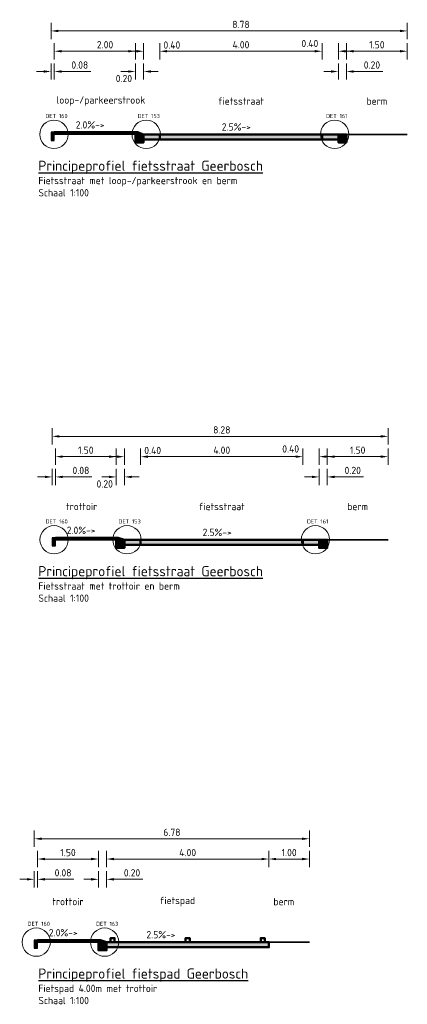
# Model space of a CAD drawing. Header units: millimetres. Extents: x 162876 to 168130, y 402614 to 405602.
# Tile 101 of 256: x 167868.96 to 167878.51, y 403460.93 to 403485.22. Entities that reach past the tile are written whole.
import ezdxf

# ---------------------------------------------------------------- set-up
doc = ezdxf.new("R2010")
doc.units = ezdxf.units.MM
for name, color, linetype, lineweight in [('X-CA190022.004-UO-DWP_Principeprofielen_v0.2$0$N-WE-GW-BERM-GD', 90, 'Continuous', 35), ('X-CA190022.004-UO-DWP_Principeprofielen_v0.2$0$N-WE-VH-KANTOPSLUITING-GD', 7, 'Continuous', 50), ('X-CA190022.004-UO-DWP_Principeprofielen_v0.2$0$N-WE-VH-KANTOPSLUITING-V', 253, 'Continuous', 18), ('X-CA190022.004-UO-DWP_Principeprofielen_v0.2$0$N-WE-VH-KANTOPSLUITING_OPSLUITBAND-SD', 150, 'Continuous', 25), ('X-CA190022.004-UO-DWP_Principeprofielen_v0.2$0$N-WE-VH-VERHARDING-GD', 7, 'Continuous', 50), ('X-CA190022.004-UO-DWP_Principeprofielen_v0.2$0$N-WE-VW-MARKERING-GD', 7, 'Continuous', 50), ('X-CA190022.004-UO-DWP_Principeprofielen_v0.2$0$X-XX-AL-M', 7, 'Continuous', 18), ('X-CA190022.004-UO-DWP_Principeprofielen_v0.2$0$X-XX-AL-T18', 7, 'Continuous', 18), ('X-CA190022.004-UO-DWP_Principeprofielen_v0.2$0$X-XX-AL-T18-DETAILVERWIJZING', 34, 'Continuous', 18), ('X-CA190022.004-UO-DWP_Principeprofielen_v0.2$0$X-XX-AL-T18_verkanting', 7, 'Continuous', 18), ('X-CA190022.004-UO-DWP_Principeprofielen_v0.2$0$X-XX-AL-T25', 7, 'Continuous', 25)]:
    doc.layers.add(name, color=color, linetype=linetype, lineweight=lineweight)
for name, color, linetype, lineweight, transparency in [('X-CA190022.004-UO-DWP_Principeprofielen_v0.2$0$N-WE-VH-VERHARDING-FIETSSTRAAT_GRIJS-A', 252, 'Continuous', 0, 0.25), ('X-CA190022.004-UO-DWP_Principeprofielen_v0.2$0$N-WE-VH-VERHARDING-FIETSSTRAAT_ROOD-A', 13, 'Continuous', 0, 0.25), ('X-CA190022.004-UO-DWP_Principeprofielen_v0.2$0$N-WE-VH-VERHARDING-LOOP-PARKEERSTROOK-GRIJS-A', 253, 'Continuous', 0, 0.25), ('X-CA190022.004-UO-DWP_Principeprofielen_v0.2$0$N-WE-VH-VERHARDING-TROTTOIR-A', 253, 'Continuous', 0, 0.25)]:
    doc.layers.add(name, color=color, linetype=linetype, lineweight=lineweight, transparency=transparency)
doc.styles.add('X-CA190022.004-UO-DWP_Principeprofielen_v0.2$0$NLCS-ISO-M100-T18', font='NLCS-ISO.ttf', dxfattribs={"height": 0.18})
doc.styles.add('X-CA190022.004-UO-DWP_Principeprofielen_v0.2$0$NLCS-ISO-M100-T25', font='NLCS-ISO.ttf', dxfattribs={"height": 0.25})
doc.styles.add('X-CA190022.004-UO-DWP_Principeprofielen_v0.2$0$NLCS-ISO-M20-T18', font='NLCS-ISO.ttf', dxfattribs={"height": 0.036})
doc.dimstyles.new('X-CA190022.004-UO-DWP_Principeprofielen_v0.2$0$NLCS-M100-T18-PIJL_L2_H1', dxfattribs={"dimscale": 0.1, "dimtxt": 2.5, "dimasz": 1.8, "dimexe": 2, "dimexo": 2, "dimgap": 0.7, "dimtad": 1, "dimzin": 0, "dimdsep": 46, "dimtxsty": 'X-CA190022.004-UO-DWP_Principeprofielen_v0.2$0$NLCS-ISO-M100-T18', "dimcen": 0, "dimdle": 2, "dimclrd": 256, "dimclre": 256, "dimclrt": 10, "dimadec": 1, "dimazin": 0, "dimtfac": 1, "dimtdec": 3, "dimtofl": 0, "dimtmove": 0, "dimatfit": 3, "dimfxl": 2, "dimfxlon": 1, "dimtfillclr": 256, "dimtolj": 1, "dimtzin": 0, "dimlwd": -1, "dimlwe": -1, "dimarcsym": 0})

# ---------------------------------------------------------------- blocks, each defined once
blk = doc.blocks.new('*D255')
at = {"layer": 'X-CA190022.004-UO-DWP_Principeprofielen_v0.2$0$X-XX-AL-M', "transparency": 16777216}
for p, q in [((167876.536, 403474.241), (167876.536, 403474.641)), ((167878.036, 403474.241), (167878.036, 403474.641)), ((167876.716, 403474.441), (167877.856, 403474.441))]:
    blk.add_line(p, q, dxfattribs=at)
for points in [[(167876.716, 403474.471), (167876.716, 403474.411), (167876.536, 403474.441)], [(167877.856, 403474.471), (167877.856, 403474.411), (167878.036, 403474.441)]]:
    blk.add_solid(points, dxfattribs=at)
at = {"layer": 'X-CA190022.004-UO-DWP_Principeprofielen_v0.2$0$X-XX-AL-M', "transparency": 16777216, "insert": (167877.286, 403474.601), "char_height": 0.18, "attachment_point": 5, "style": 'X-CA190022.004-UO-DWP_Principeprofielen_v0.2$0$NLCS-ISO-M100-T18'}
blk.add_mtext('\\A1;1.50', dxfattribs=at)
blk = doc.blocks.new('*D256')
at = {"layer": 'X-CA190022.004-UO-DWP_Principeprofielen_v0.2$0$X-XX-AL-M', "transparency": 16777216}
for p, q in [((167869.836, 403474.241), (167869.836, 403474.641)), ((167871.336, 403474.241), (167871.336, 403474.641)), ((167870.016, 403474.441), (167871.156, 403474.441))]:
    blk.add_line(p, q, dxfattribs=at)
for points in [[(167870.016, 403474.471), (167870.016, 403474.411), (167869.836, 403474.441)], [(167871.156, 403474.471), (167871.156, 403474.411), (167871.336, 403474.441)]]:
    blk.add_solid(points, dxfattribs=at)
at = {"layer": 'X-CA190022.004-UO-DWP_Principeprofielen_v0.2$0$X-XX-AL-M', "transparency": 16777216, "insert": (167870.586, 403474.601), "char_height": 0.18, "attachment_point": 5, "style": 'X-CA190022.004-UO-DWP_Principeprofielen_v0.2$0$NLCS-ISO-M100-T18'}
blk.add_mtext('\\A1;1.50', dxfattribs=at)
blk = doc.blocks.new('*D257')
at = {"layer": 'X-CA190022.004-UO-DWP_Principeprofielen_v0.2$0$X-XX-AL-M', "transparency": 16777216}
for p, q in [((167869.756, 403474.741), (167869.756, 403475.141)), ((167878.036, 403474.741), (167878.036, 403475.141)), ((167869.936, 403474.941), (167877.856, 403474.941))]:
    blk.add_line(p, q, dxfattribs=at)
for points in [[(167869.936, 403474.971), (167869.936, 403474.911), (167869.756, 403474.941)], [(167877.856, 403474.971), (167877.856, 403474.911), (167878.036, 403474.941)]]:
    blk.add_solid(points, dxfattribs=at)
at = {"layer": 'X-CA190022.004-UO-DWP_Principeprofielen_v0.2$0$X-XX-AL-M', "transparency": 16777216, "insert": (167873.936, 403475.101), "char_height": 0.18, "attachment_point": 5, "style": 'X-CA190022.004-UO-DWP_Principeprofielen_v0.2$0$NLCS-ISO-M100-T18'}
blk.add_mtext('\\A1;8.28', dxfattribs=at)
blk = doc.blocks.new('X-CA190022.004-UO-DWP_Principeprofielen_v0.2$0$5 20x20 band')
at = {"layer": 'X-CA190022.004-UO-DWP_Principeprofielen_v0.2$0$N-WE-VH-KANTOPSLUITING-V'}
h = blk.add_hatch(color=256, dxfattribs=at)
h.dxf.hatch_style = 1
h.paths.add_polyline_path([(0, 0), (-0.15, 0.05), (-0.2, 0.05), (-0.2, -0.2), (0, -0.2)])
at = {"layer": 'X-CA190022.004-UO-DWP_Principeprofielen_v0.2$0$N-WE-VH-KANTOPSLUITING-GD', "flags": 128}
blk.add_lwpolyline([(0, 0), (-0.15, 0.05), (-0.2, 0.05), (-0.2, -0.2), (0, -0.2)], close=True, dxfattribs=at)
blk = doc.blocks.new('*D296')
at = {"layer": 'X-CA190022.004-UO-DWP_Principeprofielen_v0.2$0$X-XX-AL-M', "transparency": 16777216}
for p, q in [((167871.936, 403474.241), (167871.936, 403474.641)), ((167875.936, 403474.241), (167875.936, 403474.641)), ((167872.116, 403474.441), (167875.756, 403474.441))]:
    blk.add_line(p, q, dxfattribs=at)
for points in [[(167872.116, 403474.471), (167872.116, 403474.411), (167871.936, 403474.441)], [(167875.756, 403474.471), (167875.756, 403474.411), (167875.936, 403474.441)]]:
    blk.add_solid(points, dxfattribs=at)
at = {"layer": 'X-CA190022.004-UO-DWP_Principeprofielen_v0.2$0$X-XX-AL-M', "transparency": 16777216, "insert": (167873.936, 403474.601), "char_height": 0.18, "attachment_point": 5, "style": 'X-CA190022.004-UO-DWP_Principeprofielen_v0.2$0$NLCS-ISO-M100-T18'}
blk.add_mtext('\\A1;4.00', dxfattribs=at)
blk = doc.blocks.new('*D297')
at = {"layer": 'X-CA190022.004-UO-DWP_Principeprofielen_v0.2$0$X-XX-AL-M', "transparency": 16777216}
for p, q in [((167871.536, 403474.241), (167871.536, 403474.641)), ((167871.936, 403474.241), (167871.936, 403474.641)), ((167871.356, 403474.441), (167871.176, 403474.441)), ((167872.116, 403474.441), (167872.296, 403474.441))]:
    blk.add_line(p, q, dxfattribs=at)
for points in [[(167871.356, 403474.471), (167871.356, 403474.411), (167871.536, 403474.441)], [(167872.116, 403474.471), (167872.116, 403474.411), (167871.936, 403474.441)]]:
    blk.add_solid(points, dxfattribs=at)
at = {"layer": 'X-CA190022.004-UO-DWP_Principeprofielen_v0.2$0$X-XX-AL-M', "transparency": 16777216, "insert": (167872.233, 403474.594), "char_height": 0.18, "attachment_point": 5, "style": 'X-CA190022.004-UO-DWP_Principeprofielen_v0.2$0$NLCS-ISO-M100-T18'}
blk.add_mtext('\\A1;0.40', dxfattribs=at)
blk = doc.blocks.new('*D298')
at = {"layer": 'X-CA190022.004-UO-DWP_Principeprofielen_v0.2$0$X-XX-AL-M', "transparency": 16777216}
for p, q in [((167875.936, 403474.241), (167875.936, 403474.641)), ((167876.336, 403474.241), (167876.336, 403474.641)), ((167875.756, 403474.441), (167875.576, 403474.441)), ((167876.516, 403474.441), (167876.696, 403474.441))]:
    blk.add_line(p, q, dxfattribs=at)
for points in [[(167875.756, 403474.471), (167875.756, 403474.411), (167875.936, 403474.441)], [(167876.516, 403474.471), (167876.516, 403474.411), (167876.336, 403474.441)]]:
    blk.add_solid(points, dxfattribs=at)
at = {"layer": 'X-CA190022.004-UO-DWP_Principeprofielen_v0.2$0$X-XX-AL-M', "transparency": 16777216, "insert": (167875.634, 403474.632), "char_height": 0.18, "attachment_point": 5, "style": 'X-CA190022.004-UO-DWP_Principeprofielen_v0.2$0$NLCS-ISO-M100-T18'}
blk.add_mtext('\\A1;0.40', dxfattribs=at)
blk = doc.blocks.new('*D299')
at = {"layer": 'X-CA190022.004-UO-DWP_Principeprofielen_v0.2$0$X-XX-AL-M', "transparency": 16777216}
for p, q in [((167876.336, 403473.741), (167876.336, 403474.141)), ((167876.536, 403473.741), (167876.536, 403474.141)), ((167876.156, 403473.941), (167875.976, 403473.941)), ((167876.716, 403473.941), (167877.432, 403473.941))]:
    blk.add_line(p, q, dxfattribs=at)
for points in [[(167876.156, 403473.971), (167876.156, 403473.911), (167876.336, 403473.941)], [(167876.716, 403473.971), (167876.716, 403473.911), (167876.536, 403473.941)]]:
    blk.add_solid(points, dxfattribs=at)
at = {"layer": 'X-CA190022.004-UO-DWP_Principeprofielen_v0.2$0$X-XX-AL-M', "transparency": 16777216, "insert": (167877.164, 403474.101), "char_height": 0.18, "attachment_point": 5, "style": 'X-CA190022.004-UO-DWP_Principeprofielen_v0.2$0$NLCS-ISO-M100-T18'}
blk.add_mtext('\\A1;0.20', dxfattribs=at)
blk = doc.blocks.new('*D300')
at = {"layer": 'X-CA190022.004-UO-DWP_Principeprofielen_v0.2$0$X-XX-AL-M', "transparency": 16777216}
for p, q in [((167871.336, 403473.741), (167871.336, 403474.141)), ((167871.536, 403473.741), (167871.536, 403474.141)), ((167871.156, 403473.941), (167870.976, 403473.941)), ((167871.716, 403473.941), (167871.896, 403473.941))]:
    blk.add_line(p, q, dxfattribs=at)
for points in [[(167871.156, 403473.971), (167871.156, 403473.911), (167871.336, 403473.941)], [(167871.716, 403473.971), (167871.716, 403473.911), (167871.536, 403473.941)]]:
    blk.add_solid(points, dxfattribs=at)
at = {"layer": 'X-CA190022.004-UO-DWP_Principeprofielen_v0.2$0$X-XX-AL-M', "transparency": 16777216, "insert": (167871.051, 403473.768), "char_height": 0.18, "attachment_point": 5, "style": 'X-CA190022.004-UO-DWP_Principeprofielen_v0.2$0$NLCS-ISO-M100-T18'}
blk.add_mtext('\\A1;0.20', dxfattribs=at)
blk = doc.blocks.new('X-CA190022.004-UO-DWP_Principeprofielen_v0.2$0$N-SVH-KANTOPSLUITING_OPSLUITBAND_80X200-D')
blk.add_hatch(color=8).paths.add_polyline_path([(-0.08, -0.2), (0, -0.2), (0, 0), (-0.08, 0)])
at = {"flags": 128}
blk.add_lwpolyline([(-0.08, -0.2), (0, -0.2), (0, 0), (-0.08, 0)], close=True, dxfattribs=at)
blk = doc.blocks.new('*D301')
at = {"layer": 'X-CA190022.004-UO-DWP_Principeprofielen_v0.2$0$X-XX-AL-M', "transparency": 16777216}
for p, q in [((167869.316, 403463.816), (167869.316, 403464.216)), ((167869.396, 403463.816), (167869.396, 403464.216)), ((167869.136, 403464.016), (167868.956, 403464.016)), ((167869.576, 403464.016), (167870.292, 403464.016))]:
    blk.add_line(p, q, dxfattribs=at)
for points in [[(167869.136, 403464.046), (167869.136, 403463.986), (167869.316, 403464.016)], [(167869.576, 403464.046), (167869.576, 403463.986), (167869.396, 403464.016)]]:
    blk.add_solid(points, dxfattribs=at)
at = {"layer": 'X-CA190022.004-UO-DWP_Principeprofielen_v0.2$0$X-XX-AL-M', "transparency": 16777216, "insert": (167870.024, 403464.176), "char_height": 0.18, "attachment_point": 5, "style": 'X-CA190022.004-UO-DWP_Principeprofielen_v0.2$0$NLCS-ISO-M100-T18'}
blk.add_mtext('\\A1;0.08', dxfattribs=at)
blk = doc.blocks.new('*D302')
at = {"layer": 'X-CA190022.004-UO-DWP_Principeprofielen_v0.2$0$X-XX-AL-M', "transparency": 16777216}
for p, q in [((167869.396, 403464.316), (167869.396, 403464.716)), ((167870.896, 403464.316), (167870.896, 403464.716)), ((167869.576, 403464.516), (167870.716, 403464.516))]:
    blk.add_line(p, q, dxfattribs=at)
for points in [[(167869.576, 403464.546), (167869.576, 403464.486), (167869.396, 403464.516)], [(167870.716, 403464.546), (167870.716, 403464.486), (167870.896, 403464.516)]]:
    blk.add_solid(points, dxfattribs=at)
at = {"layer": 'X-CA190022.004-UO-DWP_Principeprofielen_v0.2$0$X-XX-AL-M', "transparency": 16777216, "insert": (167870.146, 403464.676), "char_height": 0.18, "attachment_point": 5, "style": 'X-CA190022.004-UO-DWP_Principeprofielen_v0.2$0$NLCS-ISO-M100-T18'}
blk.add_mtext('\\A1;1.50', dxfattribs=at)
blk = doc.blocks.new('*D303')
at = {"layer": 'X-CA190022.004-UO-DWP_Principeprofielen_v0.2$0$X-XX-AL-M', "transparency": 16777216}
for p, q in [((167870.896, 403463.816), (167870.896, 403464.216)), ((167871.096, 403463.816), (167871.096, 403464.216)), ((167870.716, 403464.016), (167870.536, 403464.016)), ((167871.276, 403464.016), (167871.992, 403464.016))]:
    blk.add_line(p, q, dxfattribs=at)
for points in [[(167870.716, 403464.046), (167870.716, 403463.986), (167870.896, 403464.016)], [(167871.276, 403464.046), (167871.276, 403463.986), (167871.096, 403464.016)]]:
    blk.add_solid(points, dxfattribs=at)
at = {"layer": 'X-CA190022.004-UO-DWP_Principeprofielen_v0.2$0$X-XX-AL-M', "transparency": 16777216, "insert": (167871.724, 403464.176), "char_height": 0.18, "attachment_point": 5, "style": 'X-CA190022.004-UO-DWP_Principeprofielen_v0.2$0$NLCS-ISO-M100-T18'}
blk.add_mtext('\\A1;0.20', dxfattribs=at)
blk = doc.blocks.new('*D304')
at = {"layer": 'X-CA190022.004-UO-DWP_Principeprofielen_v0.2$0$X-XX-AL-M', "transparency": 16777216}
for p, q in [((167871.096, 403464.316), (167871.096, 403464.716)), ((167875.096, 403464.316), (167875.096, 403464.716)), ((167871.276, 403464.516), (167874.916, 403464.516))]:
    blk.add_line(p, q, dxfattribs=at)
for points in [[(167871.276, 403464.546), (167871.276, 403464.486), (167871.096, 403464.516)], [(167874.916, 403464.546), (167874.916, 403464.486), (167875.096, 403464.516)]]:
    blk.add_solid(points, dxfattribs=at)
at = {"layer": 'X-CA190022.004-UO-DWP_Principeprofielen_v0.2$0$X-XX-AL-M', "transparency": 16777216, "insert": (167873.096, 403464.676), "char_height": 0.18, "attachment_point": 5, "style": 'X-CA190022.004-UO-DWP_Principeprofielen_v0.2$0$NLCS-ISO-M100-T18'}
blk.add_mtext('\\A1;4.00', dxfattribs=at)
blk = doc.blocks.new('*D415')
at = {"layer": 'X-CA190022.004-UO-DWP_Principeprofielen_v0.2$0$X-XX-AL-M', "transparency": 16777216}
for p, q in [((167875.096, 403464.316), (167875.096, 403464.716)), ((167876.096, 403464.316), (167876.096, 403464.716)), ((167875.276, 403464.516), (167875.916, 403464.516))]:
    blk.add_line(p, q, dxfattribs=at)
for points in [[(167875.276, 403464.546), (167875.276, 403464.486), (167875.096, 403464.516)], [(167875.916, 403464.546), (167875.916, 403464.486), (167876.096, 403464.516)]]:
    blk.add_solid(points, dxfattribs=at)
at = {"layer": 'X-CA190022.004-UO-DWP_Principeprofielen_v0.2$0$X-XX-AL-M', "transparency": 16777216, "insert": (167875.596, 403464.676), "char_height": 0.18, "attachment_point": 5, "style": 'X-CA190022.004-UO-DWP_Principeprofielen_v0.2$0$NLCS-ISO-M100-T18'}
blk.add_mtext('\\A1;1.00', dxfattribs=at)
blk = doc.blocks.new('*D305')
at = {"layer": 'X-CA190022.004-UO-DWP_Principeprofielen_v0.2$0$X-XX-AL-M', "transparency": 16777216}
for p, q in [((167869.316, 403464.816), (167869.316, 403465.216)), ((167876.096, 403464.816), (167876.096, 403465.216)), ((167875.916, 403465.016), (167869.496, 403465.016))]:
    blk.add_line(p, q, dxfattribs=at)
for points in [[(167869.496, 403465.046), (167869.496, 403464.986), (167869.316, 403465.016)], [(167875.916, 403465.046), (167875.916, 403464.986), (167876.096, 403465.016)]]:
    blk.add_solid(points, dxfattribs=at)
at = {"layer": 'X-CA190022.004-UO-DWP_Principeprofielen_v0.2$0$X-XX-AL-M', "transparency": 16777216, "insert": (167872.706, 403465.176), "char_height": 0.18, "attachment_point": 5, "style": 'X-CA190022.004-UO-DWP_Principeprofielen_v0.2$0$NLCS-ISO-M100-T18'}
blk.add_mtext('\\A1;6.78', dxfattribs=at)
blk = doc.blocks.new('*D366')
at = {"layer": 'X-CA190022.004-UO-DWP_Principeprofielen_v0.2$0$X-XX-AL-M', "transparency": 16777216}
for p, q in [((167877.009, 403484.241), (167877.009, 403484.641)), ((167878.509, 403484.241), (167878.509, 403484.641)), ((167877.189, 403484.441), (167878.329, 403484.441))]:
    blk.add_line(p, q, dxfattribs=at)
for points in [[(167877.189, 403484.471), (167877.189, 403484.411), (167877.009, 403484.441)], [(167878.329, 403484.471), (167878.329, 403484.411), (167878.509, 403484.441)]]:
    blk.add_solid(points, dxfattribs=at)
at = {"layer": 'X-CA190022.004-UO-DWP_Principeprofielen_v0.2$0$X-XX-AL-M', "transparency": 16777216, "insert": (167877.759, 403484.601), "char_height": 0.18, "attachment_point": 5, "style": 'X-CA190022.004-UO-DWP_Principeprofielen_v0.2$0$NLCS-ISO-M100-T18'}
blk.add_mtext('\\A1;1.50', dxfattribs=at)
blk = doc.blocks.new('*D367')
at = {"layer": 'X-CA190022.004-UO-DWP_Principeprofielen_v0.2$0$X-XX-AL-M', "transparency": 16777216}
for p, q in [((167869.809, 403484.241), (167869.809, 403484.641)), ((167871.809, 403484.241), (167871.809, 403484.641)), ((167869.989, 403484.441), (167871.629, 403484.441))]:
    blk.add_line(p, q, dxfattribs=at)
for points in [[(167869.989, 403484.471), (167869.989, 403484.411), (167869.809, 403484.441)], [(167871.629, 403484.471), (167871.629, 403484.411), (167871.809, 403484.441)]]:
    blk.add_solid(points, dxfattribs=at)
at = {"layer": 'X-CA190022.004-UO-DWP_Principeprofielen_v0.2$0$X-XX-AL-M', "transparency": 16777216, "insert": (167871.059, 403484.601), "char_height": 0.18, "attachment_point": 5, "style": 'X-CA190022.004-UO-DWP_Principeprofielen_v0.2$0$NLCS-ISO-M100-T18'}
blk.add_mtext('\\A1;2.00', dxfattribs=at)
blk = doc.blocks.new('*D368')
at = {"layer": 'X-CA190022.004-UO-DWP_Principeprofielen_v0.2$0$X-XX-AL-M', "transparency": 16777216}
for p, q in [((167869.729, 403484.741), (167869.729, 403485.141)), ((167878.509, 403484.741), (167878.509, 403485.141)), ((167869.909, 403484.941), (167878.329, 403484.941))]:
    blk.add_line(p, q, dxfattribs=at)
for points in [[(167869.909, 403484.971), (167869.909, 403484.911), (167869.729, 403484.941)], [(167878.329, 403484.971), (167878.329, 403484.911), (167878.509, 403484.941)]]:
    blk.add_solid(points, dxfattribs=at)
at = {"layer": 'X-CA190022.004-UO-DWP_Principeprofielen_v0.2$0$X-XX-AL-M', "transparency": 16777216, "insert": (167874.409, 403485.101), "char_height": 0.18, "attachment_point": 5, "style": 'X-CA190022.004-UO-DWP_Principeprofielen_v0.2$0$NLCS-ISO-M100-T18'}
blk.add_mtext('\\A1;8.78', dxfattribs=at)
blk = doc.blocks.new('*D369')
at = {"layer": 'X-CA190022.004-UO-DWP_Principeprofielen_v0.2$0$X-XX-AL-M', "transparency": 16777216}
for p, q in [((167872.409, 403484.241), (167872.409, 403484.641)), ((167876.409, 403484.241), (167876.409, 403484.641)), ((167872.589, 403484.441), (167876.229, 403484.441))]:
    blk.add_line(p, q, dxfattribs=at)
for points in [[(167872.589, 403484.471), (167872.589, 403484.411), (167872.409, 403484.441)], [(167876.229, 403484.471), (167876.229, 403484.411), (167876.409, 403484.441)]]:
    blk.add_solid(points, dxfattribs=at)
at = {"layer": 'X-CA190022.004-UO-DWP_Principeprofielen_v0.2$0$X-XX-AL-M', "transparency": 16777216, "insert": (167874.409, 403484.601), "char_height": 0.18, "attachment_point": 5, "style": 'X-CA190022.004-UO-DWP_Principeprofielen_v0.2$0$NLCS-ISO-M100-T18'}
blk.add_mtext('\\A1;4.00', dxfattribs=at)
blk = doc.blocks.new('*D370')
at = {"layer": 'X-CA190022.004-UO-DWP_Principeprofielen_v0.2$0$X-XX-AL-M', "transparency": 16777216}
for p, q in [((167872.009, 403484.241), (167872.009, 403484.641)), ((167872.409, 403484.241), (167872.409, 403484.641)), ((167871.829, 403484.441), (167871.649, 403484.441)), ((167872.589, 403484.441), (167872.769, 403484.441))]:
    blk.add_line(p, q, dxfattribs=at)
for points in [[(167871.829, 403484.471), (167871.829, 403484.411), (167872.009, 403484.441)], [(167872.589, 403484.471), (167872.589, 403484.411), (167872.409, 403484.441)]]:
    blk.add_solid(points, dxfattribs=at)
at = {"layer": 'X-CA190022.004-UO-DWP_Principeprofielen_v0.2$0$X-XX-AL-M', "transparency": 16777216, "insert": (167872.706, 403484.594), "char_height": 0.18, "attachment_point": 5, "style": 'X-CA190022.004-UO-DWP_Principeprofielen_v0.2$0$NLCS-ISO-M100-T18'}
blk.add_mtext('\\A1;0.40', dxfattribs=at)
blk = doc.blocks.new('*D371')
at = {"layer": 'X-CA190022.004-UO-DWP_Principeprofielen_v0.2$0$X-XX-AL-M', "transparency": 16777216}
for p, q in [((167876.409, 403484.241), (167876.409, 403484.641)), ((167876.809, 403484.241), (167876.809, 403484.641)), ((167876.229, 403484.441), (167876.049, 403484.441)), ((167876.989, 403484.441), (167877.169, 403484.441))]:
    blk.add_line(p, q, dxfattribs=at)
for points in [[(167876.229, 403484.471), (167876.229, 403484.411), (167876.409, 403484.441)], [(167876.989, 403484.471), (167876.989, 403484.411), (167876.809, 403484.441)]]:
    blk.add_solid(points, dxfattribs=at)
at = {"layer": 'X-CA190022.004-UO-DWP_Principeprofielen_v0.2$0$X-XX-AL-M', "transparency": 16777216, "insert": (167876.107, 403484.632), "char_height": 0.18, "attachment_point": 5, "style": 'X-CA190022.004-UO-DWP_Principeprofielen_v0.2$0$NLCS-ISO-M100-T18'}
blk.add_mtext('\\A1;0.40', dxfattribs=at)
blk = doc.blocks.new('*D372')
at = {"layer": 'X-CA190022.004-UO-DWP_Principeprofielen_v0.2$0$X-XX-AL-M', "transparency": 16777216}
for p, q in [((167876.809, 403483.741), (167876.809, 403484.141)), ((167877.009, 403483.741), (167877.009, 403484.141)), ((167876.629, 403483.941), (167876.449, 403483.941)), ((167877.189, 403483.941), (167877.905, 403483.941))]:
    blk.add_line(p, q, dxfattribs=at)
for points in [[(167876.629, 403483.971), (167876.629, 403483.911), (167876.809, 403483.941)], [(167877.189, 403483.971), (167877.189, 403483.911), (167877.009, 403483.941)]]:
    blk.add_solid(points, dxfattribs=at)
at = {"layer": 'X-CA190022.004-UO-DWP_Principeprofielen_v0.2$0$X-XX-AL-M', "transparency": 16777216, "insert": (167877.637, 403484.101), "char_height": 0.18, "attachment_point": 5, "style": 'X-CA190022.004-UO-DWP_Principeprofielen_v0.2$0$NLCS-ISO-M100-T18'}
blk.add_mtext('\\A1;0.20', dxfattribs=at)
blk = doc.blocks.new('*D373')
at = {"layer": 'X-CA190022.004-UO-DWP_Principeprofielen_v0.2$0$X-XX-AL-M', "transparency": 16777216}
for p, q in [((167871.809, 403483.741), (167871.809, 403484.141)), ((167872.009, 403483.741), (167872.009, 403484.141)), ((167871.629, 403483.941), (167871.449, 403483.941)), ((167872.189, 403483.941), (167872.369, 403483.941))]:
    blk.add_line(p, q, dxfattribs=at)
for points in [[(167871.629, 403483.971), (167871.629, 403483.911), (167871.809, 403483.941)], [(167872.189, 403483.971), (167872.189, 403483.911), (167872.009, 403483.941)]]:
    blk.add_solid(points, dxfattribs=at)
at = {"layer": 'X-CA190022.004-UO-DWP_Principeprofielen_v0.2$0$X-XX-AL-M', "transparency": 16777216, "insert": (167871.524, 403483.768), "char_height": 0.18, "attachment_point": 5, "style": 'X-CA190022.004-UO-DWP_Principeprofielen_v0.2$0$NLCS-ISO-M100-T18'}
blk.add_mtext('\\A1;0.20', dxfattribs=at)
blk = doc.blocks.new('*D374')
at = {"layer": 'X-CA190022.004-UO-DWP_Principeprofielen_v0.2$0$X-XX-AL-M', "transparency": 16777216}
for p, q in [((167869.756, 403473.741), (167869.756, 403474.141)), ((167869.836, 403473.741), (167869.836, 403474.141)), ((167869.576, 403473.941), (167869.396, 403473.941)), ((167870.016, 403473.941), (167870.732, 403473.941))]:
    blk.add_line(p, q, dxfattribs=at)
for points in [[(167869.576, 403473.971), (167869.576, 403473.911), (167869.756, 403473.941)], [(167870.016, 403473.971), (167870.016, 403473.911), (167869.836, 403473.941)]]:
    blk.add_solid(points, dxfattribs=at)
at = {"layer": 'X-CA190022.004-UO-DWP_Principeprofielen_v0.2$0$X-XX-AL-M', "transparency": 16777216, "insert": (167870.464, 403474.101), "char_height": 0.18, "attachment_point": 5, "style": 'X-CA190022.004-UO-DWP_Principeprofielen_v0.2$0$NLCS-ISO-M100-T18'}
blk.add_mtext('\\A1;0.08', dxfattribs=at)
blk = doc.blocks.new('*D375')
at = {"layer": 'X-CA190022.004-UO-DWP_Principeprofielen_v0.2$0$X-XX-AL-M', "transparency": 16777216}
for p, q in [((167869.729, 403483.741), (167869.729, 403484.141)), ((167869.809, 403483.741), (167869.809, 403484.141)), ((167869.549, 403483.941), (167869.369, 403483.941)), ((167869.989, 403483.941), (167870.705, 403483.941))]:
    blk.add_line(p, q, dxfattribs=at)
for points in [[(167869.549, 403483.971), (167869.549, 403483.911), (167869.729, 403483.941)], [(167869.989, 403483.971), (167869.989, 403483.911), (167869.809, 403483.941)]]:
    blk.add_solid(points, dxfattribs=at)
at = {"layer": 'X-CA190022.004-UO-DWP_Principeprofielen_v0.2$0$X-XX-AL-M', "transparency": 16777216, "insert": (167870.437, 403484.101), "char_height": 0.18, "attachment_point": 5, "style": 'X-CA190022.004-UO-DWP_Principeprofielen_v0.2$0$NLCS-ISO-M100-T18'}
blk.add_mtext('\\A1;0.08', dxfattribs=at)

msp = doc.modelspace()

# ---------------------------------------------------------------- hatches: boundary and pattern name
at = {"layer": 'X-CA190022.004-UO-DWP_Principeprofielen_v0.2$0$N-WE-VH-KANTOPSLUITING-V'}
h = msp.add_hatch(color=256, dxfattribs=at)
h.dxf.hatch_style = 1
h.paths.add_polyline_path([(167876.809, 403482.341), (167876.809, 403482.391), (167877.009, 403482.391), (167877.009, 403482.191), (167876.809, 403482.191)])
h = msp.add_hatch(color=256, dxfattribs=at)
h.dxf.hatch_style = 1
h.paths.add_polyline_path([(167876.336, 403472.341), (167876.336, 403472.391), (167876.536, 403472.391), (167876.536, 403472.191), (167876.336, 403472.191)])
at = {"layer": 'X-CA190022.004-UO-DWP_Principeprofielen_v0.2$0$N-WE-VH-VERHARDING-FIETSSTRAAT_GRIJS-A'}
h = msp.add_hatch(color=256, dxfattribs=at)
h.dxf.hatch_style = 1
h.paths.add_polyline_path([(167872.009, 403482.391), (167872.409, 403482.391), (167872.409, 403482.266), (167872.009, 403482.266)])
h = msp.add_hatch(color=256, dxfattribs=at)
h.dxf.hatch_style = 1
h.paths.add_polyline_path([(167876.409, 403482.391), (167876.809, 403482.391), (167876.809, 403482.266), (167876.409, 403482.266)])
h = msp.add_hatch(color=256, dxfattribs=at)
h.dxf.hatch_style = 1
h.paths.add_polyline_path([(167871.536, 403472.391), (167871.936, 403472.391), (167871.936, 403472.266), (167871.536, 403472.266)])
h = msp.add_hatch(color=256, dxfattribs=at)
h.dxf.hatch_style = 1
h.paths.add_polyline_path([(167875.936, 403472.391), (167876.336, 403472.391), (167876.336, 403472.266), (167875.936, 403472.266)])
at = {"layer": 'X-CA190022.004-UO-DWP_Principeprofielen_v0.2$0$N-WE-VH-VERHARDING-FIETSSTRAAT_ROOD-A'}
h = msp.add_hatch(color=256, dxfattribs=at)
h.dxf.hatch_style = 1
h.paths.add_polyline_path([(167872.409, 403482.391), (167876.409, 403482.391), (167876.409, 403482.266), (167872.409, 403482.266)])
h = msp.add_hatch(color=256, dxfattribs=at)
h.dxf.hatch_style = 1
h.paths.add_polyline_path([(167871.936, 403472.391), (167875.936, 403472.391), (167875.936, 403472.266), (167871.936, 403472.266)])
h = msp.add_hatch(color=256, dxfattribs=at)
h.dxf.hatch_style = 1
h.paths.add_polyline_path([(167871.096, 403462.466), (167875.096, 403462.466), (167875.096, 403462.341), (167871.096, 403462.341)])
at = {"layer": 'X-CA190022.004-UO-DWP_Principeprofielen_v0.2$0$N-WE-VH-VERHARDING-LOOP-PARKEERSTROOK-GRIJS-A'}
h = msp.add_hatch(color=256, dxfattribs=at)
h.dxf.hatch_style = 1
h.paths.add_polyline_path([(167869.809, 403482.441), (167871.809, 403482.441), (167871.809, 403482.401), (167869.809, 403482.401)])
h = msp.add_hatch(color=256, dxfattribs=at)
h.dxf.hatch_style = 1
h.paths.add_polyline_path([(167869.836, 403472.441), (167871.336, 403472.441), (167871.336, 403472.401), (167869.836, 403472.401)])
at = {"layer": 'X-CA190022.004-UO-DWP_Principeprofielen_v0.2$0$N-WE-VH-VERHARDING-TROTTOIR-A'}
h = msp.add_hatch(color=256, dxfattribs=at)
h.dxf.hatch_style = 1
h.paths.add_polyline_path([(167869.396, 403462.516), (167869.396, 403462.471), (167870.896, 403462.471), (167870.896, 403462.516)])

# ---------------------------------------------------------------- linework, layer by layer
at = {"layer": 'X-CA190022.004-UO-DWP_Principeprofielen_v0.2$0$N-WE-GW-BERM-GD'}
for points in [[(167878.509, 403482.391), (167877.009, 403482.391)], [(167878.036, 403472.391), (167876.536, 403472.391)], [(167876.096, 403462.466), (167875.096, 403462.466)]]:
    msp.add_lwpolyline(points, dxfattribs=at)
at = {"layer": 'X-CA190022.004-UO-DWP_Principeprofielen_v0.2$0$N-WE-VH-KANTOPSLUITING-GD', "flags": 128}
for points in [[(167876.809, 403482.391), (167877.009, 403482.391), (167877.009, 403482.191), (167876.809, 403482.191), (167876.809, 403482.341)], [(167876.336, 403472.391), (167876.536, 403472.391), (167876.536, 403472.191), (167876.336, 403472.191), (167876.336, 403472.341)]]:
    msp.add_lwpolyline(points, close=True, dxfattribs=at)
at = {"layer": 'X-CA190022.004-UO-DWP_Principeprofielen_v0.2$0$N-WE-VH-VERHARDING-GD'}
for points in [[(167869.809, 403482.441), (167871.809, 403482.441), (167871.809, 403482.401), (167869.809, 403482.401)], [(167869.836, 403472.441), (167871.336, 403472.441), (167871.336, 403472.401), (167869.836, 403472.401)]]:
    msp.add_lwpolyline(points, close=True, dxfattribs=at)
at = {"layer": 'X-CA190022.004-UO-DWP_Principeprofielen_v0.2$0$N-WE-VH-VERHARDING-GD', "flags": 128}
for points in [[(167872.009, 403482.391), (167872.409, 403482.391), (167872.409, 403482.266), (167872.009, 403482.266)], [(167872.409, 403482.391), (167876.409, 403482.391), (167876.409, 403482.266), (167872.409, 403482.266)], [(167876.409, 403482.391), (167876.809, 403482.391), (167876.809, 403482.266), (167876.409, 403482.266)], [(167871.536, 403472.391), (167871.936, 403472.391), (167871.936, 403472.266), (167871.536, 403472.266)], [(167871.936, 403472.391), (167875.936, 403472.391), (167875.936, 403472.266), (167871.936, 403472.266)], [(167875.936, 403472.391), (167876.336, 403472.391), (167876.336, 403472.266), (167875.936, 403472.266)], [(167869.396, 403462.516), (167869.396, 403462.471), (167870.896, 403462.471), (167870.896, 403462.516)], [(167871.096, 403462.466), (167875.096, 403462.466), (167875.096, 403462.341), (167871.096, 403462.341)]]:
    msp.add_lwpolyline(points, close=True, dxfattribs=at)
at = {"layer": 'X-CA190022.004-UO-DWP_Principeprofielen_v0.2$0$N-WE-VW-MARKERING-GD', "flags": 128}
for points in [[(167871.296, 403462.466), (167871.296, 403462.566), (167871.196, 403462.566), (167871.196, 403462.466)], [(167873.046, 403462.466), (167873.046, 403462.566), (167873.146, 403462.566), (167873.146, 403462.466)], [(167874.896, 403462.466), (167874.896, 403462.566), (167874.996, 403462.566), (167874.996, 403462.466)]]:
    msp.add_lwpolyline(points, close=True, dxfattribs=at)
at = {"layer": 'X-CA190022.004-UO-DWP_Principeprofielen_v0.2$0$X-XX-AL-T18-DETAILVERWIJZING'}
for centre in [(167869.8, 403482.391), (167872.073, 403482.391), (167876.718, 403482.391), (167869.803, 403472.391), (167871.6, 403472.391), (167876.245, 403472.391), (167869.363, 403462.466), (167871.048, 403462.466)]:
    msp.add_circle(centre, 0.349, dxfattribs=at)

# ---------------------------------------------------------------- block references
for p in [(167872.009, 403482.391), (167871.536, 403472.391), (167871.096, 403462.466)]:
    msp.add_blockref('X-CA190022.004-UO-DWP_Principeprofielen_v0.2$0$5 20x20 band', p)
at = {"layer": 'X-CA190022.004-UO-DWP_Principeprofielen_v0.2$0$N-WE-VH-KANTOPSLUITING_OPSLUITBAND-SD'}
for p in [(167869.809, 403482.441), (167869.836, 403472.441), (167869.396, 403462.516)]:
    msp.add_blockref('X-CA190022.004-UO-DWP_Principeprofielen_v0.2$0$N-SVH-KANTOPSLUITING_OPSLUITBAND_80X200-D', p, dxfattribs=at)

# ---------------------------------------------------------------- texts
at = {"layer": 'X-CA190022.004-UO-DWP_Principeprofielen_v0.2$0$X-XX-AL-T18', "char_height": 0.18, "style": 'X-CA190022.004-UO-DWP_Principeprofielen_v0.2$0$NLCS-ISO-M100-T18'}
for s, width, gutter_width, insert, attachment_point in [('loop-/parkeerstrook', 2.68684, 1.25, (167870.956, 403483.211), 5), ('fietsstraat', 2.68684, 1.25, (167874.409, 403483.211), 5), ('berm', 2.68684, 1.25, (167877.759, 403483.211), 5), ('Fietsstraat met loop-/parkeerstrook en berm\\PSchaal 1:100', 5.9308, 0.9, (167869.416, 403481.341), 1), ('trottoir', 2.68684, 1.25, (167870.483, 403473.211), 5), ('fietsstraat', 2.68684, 1.25, (167873.936, 403473.211), 5), ('berm', 2.68684, 1.25, (167877.286, 403473.211), 5), ('Fietsstraat met trottoir en berm\\PSchaal 1:100', 5.03125, 0.9, (167869.416, 403471.341), 1), ('trottoir', 2.68684, 1.25, (167870.146, 403463.466), 5), ('fietspad', 2.68684, 1.25, (167872.846, 403463.466), 5), ('berm', 2.68684, 1.25, (167875.466, 403463.466), 5), ('Fietspad 4.00m met trottoir\\PSchaal 1:100', 5.03125, 0.9, (167869.416, 403461.416), 1)]:
    msp.add_mtext_dynamic_manual_height_columns(s, width=width, gutter_width=gutter_width, heights=[0], dxfattribs=dict(at, insert=insert, attachment_point=attachment_point))
at = {"layer": 'X-CA190022.004-UO-DWP_Principeprofielen_v0.2$0$X-XX-AL-T18-DETAILVERWIJZING', "char_height": 0.1, "attachment_point": 1, "style": 'X-CA190022.004-UO-DWP_Principeprofielen_v0.2$0$NLCS-ISO-M20-T18'}
for s, insert in [('DET 160', (167869.59, 403482.893)), ('DET 153', (167871.862, 403482.893)), ('DET 161', (167876.508, 403482.893)), ('DET 160', (167869.593, 403472.893)), ('DET 153', (167871.39, 403472.893)), ('DET 161', (167876.035, 403472.893)), ('DET 160', (167869.153, 403462.968)), ('DET 163', (167870.838, 403462.968))]:
    msp.add_mtext_dynamic_manual_height_columns(s, width=0.60965, gutter_width=5, heights=[0], dxfattribs=dict(at, insert=insert))
at = {"layer": 'X-CA190022.004-UO-DWP_Principeprofielen_v0.2$0$X-XX-AL-T18_verkanting', "style": 'X-CA190022.004-UO-DWP_Principeprofielen_v0.2$0$NLCS-ISO-M100-T18'}
for s, p in [('2.0%%%->', (167870.337, 403482.534)), ('2.5%%%->', (167873.937, 403482.484)), ('2.0%%%->', (167870.114, 403472.534)), ('2.5%%%->', (167873.464, 403472.484)), ('2.0%%%->', (167869.674, 403462.609)), ('2.5%%%->', (167872.078, 403462.559))]:
    msp.add_text(s, height=0.18, dxfattribs=at).set_placement(p)
at = {"layer": 'X-CA190022.004-UO-DWP_Principeprofielen_v0.2$0$X-XX-AL-T25', "char_height": 0.25, "attachment_point": 1, "style": 'X-CA190022.004-UO-DWP_Principeprofielen_v0.2$0$NLCS-ISO-M100-T25'}
for s, insert in [('{\\LPrincipeprofiel fietsstraat Geerbosch}', (167869.416, 403481.741)), ('{\\LPrincipeprofiel fietsstraat Geerbosch}', (167869.416, 403471.741)), ('{\\LPrincipeprofiel fietspad Geerbosch}', (167869.416, 403461.816))]:
    msp.add_mtext_dynamic_manual_height_columns(s, width=6.90844, gutter_width=1.25, heights=[0], dxfattribs=dict(at, insert=insert))

# ---------------------------------------------------------------- dimensions: what is measured, and where the dimension line sits
at = {"layer": 'X-CA190022.004-UO-DWP_Principeprofielen_v0.2$0$X-XX-AL-M'}
for base, p1, p2, override, picture, middle in [((167878.509, 403484.941), (167869.729, 403482.441), (167878.509, 403482.391), {"dimclrt": 256}, '*D368', (167874.409, 403484.941)), ((167876.409, 403484.441), (167876.809, 403482.391), (167876.409, 403482.391), {"dimclrt": 256, "dimtmove": 2}, '*D371', (167876.107, 403484.632)), ((167871.809, 403484.441), (167869.809, 403482.441), (167871.809, 403482.441), {"dimclrt": 256}, '*D367', (167871.059, 403484.441)), ((167872.409, 403484.441), (167872.009, 403482.391), (167872.409, 403482.391), {"dimclrt": 256, "dimtmove": 2}, '*D370', (167872.706, 403484.594)), ((167876.409, 403484.441), (167872.409, 403482.391), (167876.409, 403482.391), {"dimclrt": 256}, '*D369', (167874.409, 403484.441)), ((167878.509, 403484.441), (167877.009, 403482.391), (167878.509, 403482.391), {"dimclrt": 256}, '*D366', (167877.759, 403484.441)), ((167878.036, 403474.941), (167869.756, 403472.441), (167878.036, 403472.391), {"dimclrt": 256}, '*D257', (167873.936, 403474.941)), ((167871.336, 403474.441), (167869.836, 403472.441), (167871.336, 403472.441), {"dimclrt": 256}, '*D256', (167870.586, 403474.441)), ((167871.936, 403474.441), (167871.536, 403472.391), (167871.936, 403472.391), {"dimclrt": 256, "dimtmove": 2}, '*D297', (167872.233, 403474.594)), ((167875.936, 403474.441), (167871.936, 403472.391), (167875.936, 403472.391), {"dimclrt": 256}, '*D296', (167873.936, 403474.441)), ((167875.936, 403474.441), (167876.336, 403472.391), (167875.936, 403472.391), {"dimclrt": 256, "dimtmove": 2}, '*D298', (167875.634, 403474.632)), ((167878.036, 403474.441), (167876.536, 403472.391), (167878.036, 403472.391), {"dimclrt": 256}, '*D255', (167877.286, 403474.441)), ((167870.896, 403464.516), (167869.396, 403462.516), (167870.896, 403462.516), {"dimclrt": 256}, '*D302', (167870.146, 403464.516))]:
    dim = msp.add_linear_dim(base=base, p1=p1, p2=p2, dimstyle='X-CA190022.004-UO-DWP_Principeprofielen_v0.2$0$NLCS-M100-T18-PIJL_L2_H1', override=override, dxfattribs=at)
    dim.commit()
    dim.dimension.update_dxf_attribs({"geometry": picture, "text_midpoint": middle, "dimtype": 160})
for base, p1, p2, picture, middle in [((167869.809, 403483.941), (167869.729, 403482.441), (167869.809, 403482.441), '*D375', (167870.437, 403484.101)), ((167877.009, 403483.941), (167876.809, 403482.391), (167877.009, 403482.391), '*D372', (167877.637, 403484.101)), ((167869.836, 403473.941), (167869.756, 403472.441), (167869.836, 403472.441), '*D374', (167870.464, 403474.101)), ((167876.536, 403473.941), (167876.336, 403472.391), (167876.536, 403472.391), '*D299', (167877.164, 403474.101)), ((167869.316, 403465.016), (167876.096, 403462.466), (167869.316, 403462.466), '*D305', (167872.706, 403465.176)), ((167875.096, 403464.516), (167871.096, 403462.466), (167875.096, 403462.466), '*D304', (167873.096, 403464.676)), ((167876.096, 403464.516), (167875.096, 403462.466), (167876.096, 403462.466), '*D415', (167875.596, 403464.676)), ((167869.396, 403464.016), (167869.316, 403462.516), (167869.396, 403462.516), '*D301', (167870.024, 403464.176)), ((167871.096, 403464.016), (167870.896, 403462.516), (167871.096, 403462.466), '*D303', (167871.724, 403464.176))]:
    dim = msp.add_linear_dim(base=base, p1=p1, p2=p2, dimstyle='X-CA190022.004-UO-DWP_Principeprofielen_v0.2$0$NLCS-M100-T18-PIJL_L2_H1', override={"dimclrt": 256}, dxfattribs=at)
    dim.commit()
    dim.dimension.update_dxf_attribs({"geometry": picture, "text_midpoint": middle})
for base, p1, p2, picture, middle in [((167871.809, 403483.941), (167872.009, 403482.391), (167871.809, 403482.391), '*D373', (167871.524, 403483.768)), ((167871.336, 403473.941), (167871.536, 403472.391), (167871.336, 403472.391), '*D300', (167871.051, 403473.768))]:
    dim = msp.add_linear_dim(base=base, p1=p1, p2=p2, angle=180, dimstyle='X-CA190022.004-UO-DWP_Principeprofielen_v0.2$0$NLCS-M100-T18-PIJL_L2_H1', override={"dimclrt": 256, "dimtmove": 2}, dxfattribs=at)
    dim.commit()
    dim.dimension.update_dxf_attribs({"geometry": picture, "text_midpoint": middle, "dimtype": 160})

doc.saveas('drawing.dxf')
